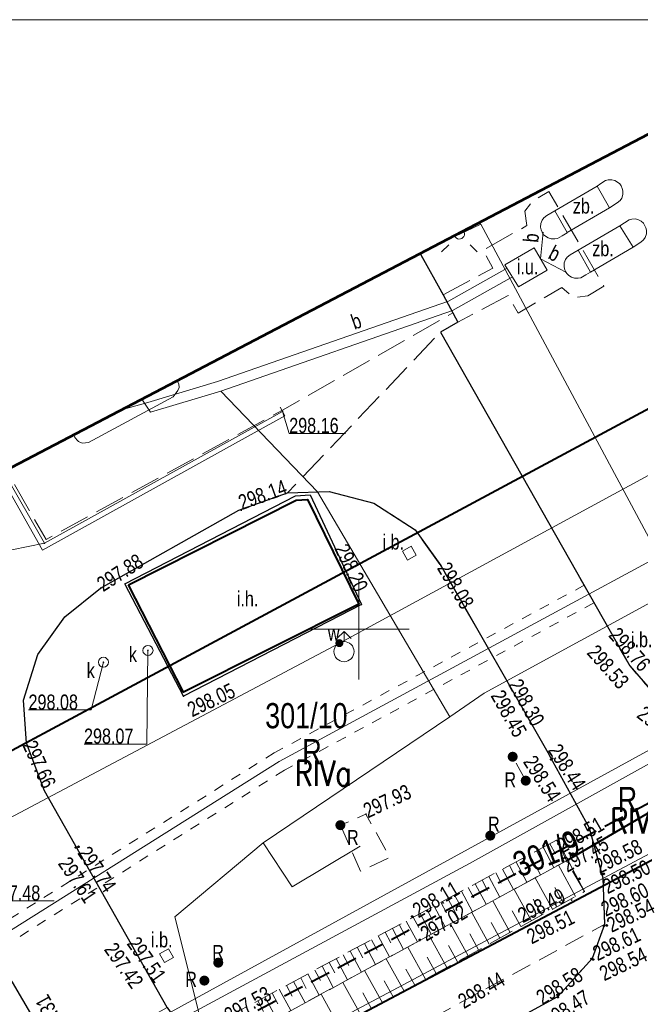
# Model space of a CAD drawing. Header units: metres. Extents: x 7437397 to 7437781, y 5556608 to 5556944.
# Tile 43 of 46: x 7437683 to 7437714, y 5556781 to 5556830. Entities that reach past the tile are written whole.
import ezdxf
from ezdxf.enums import TextEntityAlignment as Align

# ---------------------------------------------------------------- set-up
doc = ezdxf.new("R2010")
doc.units = ezdxf.units.M
doc.header["$MEASUREMENT"] = 0
for name, pattern in [('0.5_0.5', [1.5, 0.5, -0.5, 0.5]), ('BUBZ01-500', [1.75, 1.25, -0.5]), ('ib07_500', [1.5, 1, -0.5]), ('KTCR02-500', [1.5, 1, -0.5]), ('KTJZ01-500', [2, 1.5, -0.5])]:
    doc.linetypes.add(name, pattern=pattern)
doc.layers.get('0').update_dxf_attribs({"color": 250, "lineweight": 5})
for name, color, linetype, lineweight in [('513-Hydrant-SW', 7, 'Continuous', 5), ('_TABELKA', 7, 'Continuous', 15), ('BUBZ01', 250, 'Continuous', 5), ('BUIB02_01', 250, 'Continuous', 5), ('BUIB05_01', 250, 'Continuous', 5), ('EGBD03', 250, 'Continuous', 5), ('EGBK02', 250, 'Continuous', 5), ('EGBU01', 250, 'Continuous', 5), ('GAZ', 50, 'Continuous', 30), ('inna budowla (punkt)', 7, 'Continuous', 5), ('inna budowla (punkt)-Atr17', 7, 'Continuous', 5), ('inna budowla hydrotechniczna (powierzchnia)', 7, 'Continuous', 5), ('inna budowla hydrotechniczna (powierzchnia)-Atr17', 7, 'Continuous', 5), ('KTCR02', 250, 'Continuous', 5), ('KTJZ01', 250, 'Continuous', 5), ('KTKR01', 250, 'Continuous', 5), ('KTOK05_01', 250, 'Continuous', 5), ('MPZP', 250, 'Continuous', 5), ('odwodnienie liniowe (linia)', 7, 'Continuous', 5), ('punkt o określonej wysokości (sieć kanalizacyjna)', 7, 'Continuous', 5), ('punkt o określonej wysokości (sieć kanalizacyjna)-Atr2', 7, 'Continuous', 5), ('punkt wysokościowy naturalny', 7, 'Continuous', 5), ('punkt wysokościowy sztuczny', 7, 'Continuous', 5), ('reklama lub tablica informacyjna (linia)', 7, 'Continuous', 5), ('reklama lub tablica informacyjna (linia) - symbol', 7, 'Continuous', 5), ('reklama lub tablica informacyjna (punkt)', 7, 'Continuous', 5), ('reklama lub tablica informacyjna (punkt)-Atr17', 7, 'Continuous', 5), ('reklama lub tablica informacyjna - opis', 7, 'Continuous', 5), ('RTPW01', 250, 'Continuous', 5), ('RTPW02', 250, 'Continuous', 5), ('rzedne dla projektanta', 250, 'Continuous', 5), ('SUPE_01', 250, 'Continuous', 5), ('SUPG_01', 250, 'Continuous', 5), ('SUPT_01', 250, 'Continuous', 5), ('SUPW_01', 250, 'Continuous', 5), ('SUUS02', 250, 'Continuous', 5), ('SUUS06', 250, 'Continuous', 5), ('SUUS25_W', 250, 'Continuous', 5), ('Warstwa 1', 250, 'Continuous', 5), ('Warstwa 3', 250, 'Continuous', 5), ('właz okrągły - siec kanalizacyjna (punkt)', 7, 'Continuous', 5), ('właz okrągły - siec kanalizacyjna (punkt)-Atr17', 7, 'Continuous', 5)]:
    doc.layers.add(name, color=color, linetype=linetype, lineweight=lineweight)
doc.styles.get("Standard").update_dxf_attribs({"font": 'txt.shx', "width": 0.75})
doc.styles.add('Style-ksztalty', font='ksztalty.shx')
doc.styles.add('Style-WORKING', font='WORKING.shx')
doc.linetypes.add('KTOK05_01-500', pattern='A,3.75,[13,dgnlstyle-rozp_2015.shx,S=0.002778,R=0,X=0,Y=0],3.75', length=7.5)
doc.linetypes.add('us06-500', pattern='A,0.4,["^V",Style-ksztalty,S=0.5,R=0,X=0,Y=0],0', length=0.4)

# ---------------------------------------------------------------- blocks, each defined once
blk = doc.blocks.new('PW01')
at = {"layer": 'punkt wysokościowy naturalny', "linetype": 'Continuous', "lineweight": 13}
h = blk.add_hatch(color=0, dxfattribs=at)
edge = h.paths.add_edge_path()
edge.add_arc((0, 0), 0.45, 0, 360)
blk = doc.blocks.new('US22')
at = {"color": 0, "linetype": 'Continuous', "lineweight": 13, "ltscale": 10}
blk.add_circle((0, 0), 2.5, dxfattribs=at)
blk = doc.blocks.new('IB12')
at = {"color": 0, "linetype": 'Continuous', "lineweight": 13, "ltscale": 10}
for p, q in [((-2.5, -2.5), (-2.5, 2.5)), ((-2.5, 2.5), (2.5, 2.5)), ((2.5, -2.5), (2.5, 2.5)), ((-2.5, -2.5), (2.5, -2.5))]:
    blk.add_line(p, q, dxfattribs=at)
blk = doc.blocks.new('IB07')
at = {"linetype": 'Continuous', "lineweight": 13, "ltscale": 10}
h = blk.add_hatch(color=0, dxfattribs=at)
edge = h.paths.add_edge_path()
edge.add_arc((0, 0), 2.5, 0, 360)
blk = doc.blocks.new('PW02')
at = {"layer": 'punkt wysokościowy sztuczny', "linetype": 'Continuous', "lineweight": 13}
h = blk.add_hatch(color=0, dxfattribs=at)
edge = h.paths.add_edge_path()
edge.add_arc((0, 0), 0.45, 0, 360)
blk = doc.blocks.new('513')
at = {"layer": '513-Hydrant-SW', "color": 0, "linetype": 'Continuous', "lineweight": 13}
for p, q in [((0, 10), (-3.54, 6.46)), ((0, 5), (0, 10)), ((0, 10), (3.54, 6.46))]:
    blk.add_line(p, q, dxfattribs=at)
blk.add_circle((0, 0), 5, dxfattribs=at)
blk = doc.blocks.new('SUUS25')
at = {"layer": 'SUUS25_W', "linetype": 'Continuous', "lineweight": 0}
h = blk.add_hatch(color=250, dxfattribs=at)
edge = h.paths.add_edge_path()
edge.add_arc((0, 0), 0.2, 0, 360)

msp = doc.modelspace()

# ---------------------------------------------------------------- linework, layer by layer
at = {"color": 7, "linetype": 'Continuous', "lineweight": 13}
for p, q in [((7437704.46, 5556819.1), (7437704.107, 5556818.747)), ((7437704.46, 5556819.1), (7437704.107, 5556818.747)), ((7437705.521, 5556819.1), (7437705.874, 5556818.747)), ((7437705.521, 5556819.1), (7437705.874, 5556818.747))]:
    msp.add_line(p, q, dxfattribs=at)
at = {"color": 7, "linetype": 'Continuous', "lineweight": 13, "flags": 128}
for points in [[(7437712.44, 5556820.93), (7437712.819, 5556821.178), (7437712.961, 5556821.299), (7437713.043, 5556821.416), (7437713.105, 5556821.591), (7437713.102, 5556821.777), (7437713.068, 5556821.895), (7437713.012, 5556822.018), (7437712.952, 5556822.121), (7437712.836, 5556822.213), (7437712.709, 5556822.284), (7437712.559, 5556822.327), (7437712.375, 5556822.324), (7437712.242, 5556822.29), (7437712.007, 5556822.144), (7437711.83, 5556822.01)], [(7437712.44, 5556820.93), (7437712.819, 5556821.178), (7437712.961, 5556821.299), (7437713.043, 5556821.416), (7437713.105, 5556821.591), (7437713.102, 5556821.777), (7437713.068, 5556821.895), (7437713.012, 5556822.018), (7437712.952, 5556822.121), (7437712.836, 5556822.213), (7437712.709, 5556822.284), (7437712.559, 5556822.327), (7437712.375, 5556822.324), (7437712.242, 5556822.29), (7437712.007, 5556822.144), (7437711.83, 5556822.01)], [(7437709.72, 5556820.78), (7437709.33, 5556820.55), (7437709.183, 5556820.435), (7437709.095, 5556820.323), (7437709.025, 5556820.151), (7437709.02, 5556819.965), (7437709.048, 5556819.845), (7437709.098, 5556819.72), (7437709.153, 5556819.615), (7437709.265, 5556819.517), (7437709.388, 5556819.44), (7437709.536, 5556819.39), (7437709.72, 5556819.384), (7437709.855, 5556819.412), (7437710.096, 5556819.547), (7437710.33, 5556819.69)], [(7437709.72, 5556820.78), (7437709.33, 5556820.55), (7437709.183, 5556820.435), (7437709.095, 5556820.323), (7437709.025, 5556820.151), (7437709.02, 5556819.965), (7437709.048, 5556819.845), (7437709.098, 5556819.72), (7437709.153, 5556819.615), (7437709.265, 5556819.517), (7437709.388, 5556819.44), (7437709.536, 5556819.39), (7437709.72, 5556819.384), (7437709.855, 5556819.412), (7437710.096, 5556819.547), (7437710.33, 5556819.69)], [(7437713.61, 5556818.98), (7437713.989, 5556819.228), (7437714.131, 5556819.349), (7437714.213, 5556819.466), (7437714.275, 5556819.641), (7437714.272, 5556819.827), (7437714.238, 5556819.945), (7437714.182, 5556820.068), (7437714.122, 5556820.171), (7437714.006, 5556820.263), (7437713.879, 5556820.334), (7437713.729, 5556820.377), (7437713.545, 5556820.374), (7437713.412, 5556820.34), (7437713.177, 5556820.194), (7437712.95, 5556820.04)], [(7437713.61, 5556818.98), (7437713.989, 5556819.228), (7437714.131, 5556819.349), (7437714.213, 5556819.466), (7437714.275, 5556819.641), (7437714.272, 5556819.827), (7437714.238, 5556819.945), (7437714.182, 5556820.068), (7437714.122, 5556820.171), (7437714.006, 5556820.263), (7437713.879, 5556820.334), (7437713.729, 5556820.377), (7437713.545, 5556820.374), (7437713.412, 5556820.34), (7437713.177, 5556820.194), (7437712.95, 5556820.04)], [(7437709.14, 5556819.72), (7437709.02, 5556818.39), (7437710.27, 5556817.74)], [(7437709.14, 5556819.72), (7437709.02, 5556818.39), (7437710.27, 5556817.74)], [(7437710.88, 5556818.83), (7437710.49, 5556818.6), (7437710.343, 5556818.485), (7437710.255, 5556818.373), (7437710.185, 5556818.201), (7437710.18, 5556818.015), (7437710.208, 5556817.895), (7437710.258, 5556817.77), (7437710.313, 5556817.665), (7437710.425, 5556817.567), (7437710.548, 5556817.49), (7437710.696, 5556817.44), (7437710.88, 5556817.434), (7437711.015, 5556817.462), (7437711.256, 5556817.597), (7437711.49, 5556817.74)], [(7437710.88, 5556818.83), (7437710.49, 5556818.6), (7437710.343, 5556818.485), (7437710.255, 5556818.373), (7437710.185, 5556818.201), (7437710.18, 5556818.015), (7437710.208, 5556817.895), (7437710.258, 5556817.77), (7437710.313, 5556817.665), (7437710.425, 5556817.567), (7437710.548, 5556817.49), (7437710.696, 5556817.44), (7437710.88, 5556817.434), (7437711.015, 5556817.462), (7437711.256, 5556817.597), (7437711.49, 5556817.74)], [(7437707.35, 5556817.94), (7437704.44, 5556816.3), (7437692.98, 5556812.3), (7437689.52, 5556811.27), (7437688.34, 5556810.93)]]:
    msp.add_lwpolyline(points, dxfattribs=at)
for points in [[(7437709.72, 5556820.78), (7437710.34, 5556819.7), (7437712.44, 5556820.93), (7437711.83, 5556822.01), (7437709.72, 5556820.78)], [(7437709.72, 5556820.78), (7437710.34, 5556819.7), (7437712.44, 5556820.93), (7437711.83, 5556822.01), (7437709.72, 5556820.78)], [(7437712.95, 5556820.04), (7437713.61, 5556818.98), (7437711.49, 5556817.74), (7437710.88, 5556818.83), (7437712.95, 5556820.04)], [(7437712.95, 5556820.04), (7437713.61, 5556818.98), (7437711.49, 5556817.74), (7437710.88, 5556818.83), (7437712.95, 5556820.04)], [(7437707.25, 5556818.1), (7437707.92, 5556817.01), (7437709.35, 5556817.84), (7437708.69, 5556818.94), (7437707.25, 5556818.1)], [(7437707.25, 5556818.1), (7437707.92, 5556817.01), (7437709.35, 5556817.84), (7437708.69, 5556818.94), (7437707.25, 5556818.1)], [(7437690.974, 5556812.342), (7437685.838, 5556809.652), (7437685.876, 5556809.564), (7437685.938, 5556809.486), (7437686.01, 5556809.384), (7437686.085, 5556809.328), (7437686.18, 5556809.282), (7437686.282, 5556809.243), (7437686.58, 5556809.27), (7437690.779, 5556811.542), (7437690.838, 5556811.615), (7437691.008, 5556811.851), (7437691.071, 5556812.008), (7437691.057, 5556812.188), (7437690.995, 5556812.31), (7437690.974, 5556812.342)]]:
    msp.add_lwpolyline(points, close=True, dxfattribs=at)
msp.add_lwpolyline([(7437705.186, 5556819.785), (7437704.751, 5556819.557, 1.206521), (7437705.186, 5556819.785)], format="xyb", close=True, dxfattribs=at)
msp.add_lwpolyline([(7437705.186, 5556819.785), (7437704.751, 5556819.557, 1.206521), (7437705.186, 5556819.785)], format="xyb", close=True, dxfattribs=at)
at = {"color": 21, "linetype": 'Continuous', "lineweight": 13, "flags": 128}
msp.add_lwpolyline([(7437707.35, 5556817.94), (7437704.44, 5556816.3), (7437692.98, 5556812.3), (7437689.52, 5556811.27), (7437688.34, 5556810.93)], dxfattribs=at)
at = {"color": 1, "linetype": 'Continuous', "lineweight": 13, "flags": 128}
for points in [[(7437693.14, 5556811.82), (7437704.64, 5556815.84), (7437707.62, 5556817.51)], [(7437693.14, 5556811.82), (7437704.64, 5556815.84), (7437707.62, 5556817.51)], [(7437688.339, 5556810.962), (7437688.34, 5556810.93)], [(7437688.339, 5556810.962), (7437688.34, 5556810.93)]]:
    msp.add_lwpolyline(points, dxfattribs=at)
at = {"color": 21, "linetype": 'Continuous', "lineweight": 13, "flags": 128}
msp.add_lwpolyline([(7437690.974, 5556812.342), (7437685.838, 5556809.652), (7437685.876, 5556809.564), (7437685.938, 5556809.486), (7437686.01, 5556809.384), (7437686.085, 5556809.328), (7437686.18, 5556809.282), (7437686.282, 5556809.243), (7437686.58, 5556809.27), (7437690.779, 5556811.542), (7437690.838, 5556811.615), (7437691.008, 5556811.851), (7437691.071, 5556812.008), (7437691.057, 5556812.188), (7437690.995, 5556812.31), (7437690.974, 5556812.342)], close=True, dxfattribs=at)
at = {"layer": '_TABELKA', "color": 7}
msp.add_lwpolyline([(7437778.758, 5556830.276), (7437420.041, 5556830.276), (7437420.041, 5556625.276), (7437778.758, 5556625.276)], close=True, dxfattribs=at)
at = {"layer": 'BUBZ01', "color": 7, "linetype": 'BUBZ01-500', "lineweight": 13, "flags": 128}
for points in [[(7437693.29, 5556780.64), (7437709.84, 5556789.54), (7437710.3, 5556788.5), (7437693.92, 5556779.59), (7437693.29, 5556780.64)], [(7437693.92, 5556779.59), (7437710.3, 5556788.5), (7437711.19, 5556786.97), (7437694.71, 5556777.88), (7437693.92, 5556779.59)]]:
    msp.add_lwpolyline(points, close=True, dxfattribs=at)
at = {"layer": 'BUBZ01', "color": 7, "linetype": 'Continuous', "lineweight": 13, "flags": 128}
for points in [[(7437709.81, 5556789.52), (7437710.01, 5556789.15)], [(7437708.81, 5556788.99), (7437709.08, 5556788.48)], [(7437709.14, 5556789.17), (7437709.68, 5556788.16)], [(7437709.48, 5556789.35), (7437709.75, 5556788.85)], [(7437707.8, 5556788.44), (7437708.34, 5556787.44)], [(7437708.14, 5556788.62), (7437708.41, 5556788.12)], [(7437708.47, 5556788.81), (7437709.01, 5556787.8)], [(7437707.13, 5556788.08), (7437707.67, 5556787.07)], [(7437707.47, 5556788.26), (7437707.74, 5556787.76)], [(7437710.75, 5556786.73), (7437709.9, 5556788.28)], [(7437706.11, 5556787.54), (7437706.39, 5556787.03)], [(7437706.45, 5556787.72), (7437707, 5556786.7)], [(7437706.79, 5556787.9), (7437707.06, 5556787.39)], [(7437709.6, 5556786.1), (7437708.75, 5556787.65)], [(7437705.09, 5556786.99), (7437705.64, 5556785.97)], [(7437705.43, 5556787.17), (7437705.71, 5556786.66)], [(7437705.77, 5556787.35), (7437706.32, 5556786.34)], [(7437708.56, 5556785.52), (7437707.7, 5556787.08)], [(7437710.15, 5556786.39), (7437709.72, 5556787.17)], [(7437704.41, 5556786.62), (7437704.96, 5556785.6)], [(7437704.75, 5556786.8), (7437705.03, 5556786.29)], [(7437707.51, 5556784.94), (7437706.65, 5556786.51)], [(7437709.08, 5556785.81), (7437708.65, 5556786.59)], [(7437703.38, 5556786.07), (7437703.66, 5556785.55)], [(7437703.73, 5556786.25), (7437704.28, 5556785.22)], [(7437704.07, 5556786.44), (7437704.34, 5556785.92)], [(7437708.04, 5556785.23), (7437707.6, 5556786.01)], [(7437702.35, 5556785.51), (7437702.91, 5556784.48)], [(7437702.69, 5556785.7), (7437702.97, 5556785.18)], [(7437703.04, 5556785.88), (7437703.59, 5556784.85)], [(7437706.47, 5556784.36), (7437705.6, 5556785.94)], [(7437701.66, 5556785.14), (7437702.22, 5556784.1)], [(7437702, 5556785.33), (7437702.28, 5556784.81)], [(7437705.42, 5556783.78), (7437704.54, 5556785.37)], [(7437706.99, 5556784.65), (7437706.56, 5556785.44)], [(7437700.62, 5556784.58), (7437700.9, 5556784.06)], [(7437700.96, 5556784.77), (7437701.52, 5556783.73)], [(7437701.31, 5556784.95), (7437701.59, 5556784.43)], [(7437704.36, 5556783.2), (7437703.48, 5556784.79)], [(7437705.94, 5556784.08), (7437705.51, 5556784.87)], [(7437699.57, 5556784.02), (7437700.13, 5556782.97)], [(7437699.92, 5556784.21), (7437700.2, 5556783.68)], [(7437700.27, 5556784.39), (7437700.83, 5556783.35)], [(7437703.3, 5556782.62), (7437702.42, 5556784.21)], [(7437704.89, 5556783.49), (7437704.45, 5556784.29)], [(7437698.87, 5556783.64), (7437699.44, 5556782.59)], [(7437699.22, 5556783.83), (7437699.5, 5556783.3)], [(7437702.24, 5556782.03), (7437701.35, 5556783.63)], [(7437703.83, 5556782.91), (7437703.39, 5556783.71)], [(7437697.82, 5556783.07), (7437698.1, 5556782.55)], [(7437698.17, 5556783.26), (7437698.73, 5556782.21)], [(7437698.52, 5556783.45), (7437698.8, 5556782.93)], [(7437701.17, 5556781.44), (7437700.28, 5556783.05)], [(7437702.77, 5556782.32), (7437702.33, 5556783.12)], [(7437697.11, 5556782.69), (7437697.39, 5556782.16)], [(7437697.46, 5556782.88), (7437698.03, 5556781.83)], [(7437696.05, 5556782.12), (7437696.62, 5556781.06)], [(7437696.4, 5556782.31), (7437696.69, 5556781.78)], [(7437696.76, 5556782.5), (7437697.33, 5556781.44)], [(7437700.09, 5556780.85), (7437699.2, 5556782.46)], [(7437701.7, 5556781.74), (7437701.26, 5556782.54)], [(7437695.33, 5556781.74), (7437695.91, 5556780.67)], [(7437695.69, 5556781.93), (7437695.98, 5556781.4)], [(7437699.02, 5556780.26), (7437698.12, 5556781.88)], [(7437700.63, 5556781.15), (7437700.19, 5556781.95)], [(7437694.98, 5556781.55), (7437695.26, 5556781.01)]]:
    msp.add_lwpolyline(points, dxfattribs=at)
at = {"layer": 'BUIB02_01', "color": 7, "linetype": 'Continuous', "lineweight": 13}
msp.add_line((7437711.19, 5556786.97), (7437709.84, 5556789.54), dxfattribs=at)
at = {"layer": 'BUIB02_01', "color": 212, "linetype": 'Continuous', "lineweight": 40, "flags": 128}
msp.add_lwpolyline([(7437631.582, 5556743.722), (7437658.25, 5556758.524), (7437681.414, 5556770.995), (7437736.328, 5556800.083), (7437739.446, 5556801.87)], dxfattribs=at)
at = {"layer": 'BUIB05_01', "color": 7, "linetype": 'Continuous', "lineweight": 40, "flags": 128}
msp.add_lwpolyline([(7437722.03, 5556795.36), (7437710.3, 5556788.5)], dxfattribs=at)
at = {"layer": 'EGBD03', "color": 96, "linetype": 'Continuous', "lineweight": 13, "flags": 128}
for points in [[(7437685.08, 5556773.21), (7437736.16, 5556800.44)], [(7437683.04, 5556776.81), (7437717.56, 5556795.74)]]:
    msp.add_lwpolyline(points, dxfattribs=at)
at = {"layer": 'GAZ', "linetype": '0.5_0.5', "lineweight": 20}
for points in [[(7437711.182, 5556802.187), (7437695.798, 5556793.862), (7437680.964, 5556784.537), (7437665.529, 5556774.835)], [(7437711.658, 5556801.308), (7437696.302, 5556792.998), (7437681.496, 5556783.69), (7437665.646, 5556773.727)]]:
    msp.add_lwpolyline(points, dxfattribs=at)
at = {"layer": 'inna budowla hydrotechniczna (powierzchnia)', "color": 7, "linetype": 'Continuous', "lineweight": 30, "flags": 128}
msp.add_lwpolyline([(7437700.12, 5556801.23), (7437691.29, 5556796.68), (7437688.39, 5556802.26), (7437696.86, 5556806.62), (7437697.58, 5556806.67), (7437700.12, 5556801.23)], close=True, dxfattribs=at)
at = {"layer": 'KTCR02', "color": 7, "linetype": 'KTCR02-500', "lineweight": 13, "flags": 128}
msp.add_lwpolyline([(7437695.76, 5556776.41), (7437712.21, 5556785.35)], dxfattribs=at)
at = {"layer": 'KTJZ01', "color": 7, "linetype": 'KTJZ01-500', "lineweight": 13, "flags": 128}
for points in [[(7437704.18, 5556816.61), (7437706.65, 5556817.94), (7437706.16, 5556818.82), (7437708.34, 5556820.05), (7437708.23, 5556820.77), (7437708.62, 5556821.26), (7437709.42, 5556821.75), (7437712.16, 5556817.04), (7437711.36, 5556816.56), (7437710.65, 5556816.46), (7437710.07, 5556816.98), (7437707.9, 5556815.7), (7437707.4, 5556816.58), (7437704.91, 5556815.25)], [(7437487.24, 5556665.88), (7437500.01, 5556668.65), (7437509.93, 5556671.34), (7437514.81, 5556672.66), (7437528.54, 5556677.57), (7437546.18, 5556685.08), (7437562.31, 5556693.39), (7437575.78, 5556700.17), (7437584.6, 5556705.2), (7437599.33, 5556712.79), (7437607.41, 5556717.03), (7437624.22, 5556725.75), (7437636.91, 5556731.79), (7437639.91, 5556733.3), (7437648.13, 5556737.1), (7437664.08, 5556744.94), (7437674.41, 5556750.47), (7437695.47, 5556762.01), (7437726.23, 5556778.98), (7437745.592, 5556790.579), (7437740.524, 5556799.89), (7437726.071, 5556794.065), (7437721.424, 5556793.261), (7437718.653, 5556793.684), (7437716.454, 5556794.853), (7437714.78, 5556796.65), (7437713.44, 5556798.18), (7437704.05, 5556814.76), (7437696.46, 5556806.77), (7437698.53, 5556806.84), (7437700.74, 5556806.26), (7437702.79, 5556804.94), (7437704.06, 5556803.16), (7437709.44, 5556793.77), (7437711.44, 5556790.12), (7437712.13, 5556787.63), (7437712.21, 5556785.35), (7437711.59, 5556783.66), (7437709.87, 5556781.76), (7437701.28, 5556777.09), (7437699.42, 5556776.48), (7437697.78, 5556776.19), (7437695.76, 5556776.41), (7437693.65, 5556777.51), (7437692.09, 5556778.89), (7437690.49, 5556781.22), (7437685.25, 5556778.28), (7437686.1, 5556775.03), (7437686.085, 5556773.72), (7437685.81, 5556772.51), (7437685.3, 5556771.32), (7437684.475, 5556769.98), (7437683.43, 5556768.68), (7437682.12, 5556767.23), (7437680.52, 5556765.9), (7437679.609, 5556765.424), (7437667.4, 5556758.73), (7437656.58, 5556752.94), (7437646.03, 5556747.24), (7437635.04, 5556741.31), (7437625.46, 5556735.97), (7437617.31, 5556731.03), (7437610.73, 5556727.32), (7437599.83, 5556721.28), (7437592.56, 5556717.41), (7437581.48, 5556711.39), (7437572.19, 5556706.38), (7437570.63, 5556705.57), (7437559.43, 5556699.57), (7437555.27, 5556697.37), (7437547.58, 5556693.6), (7437542.1, 5556690.99), (7437536.78, 5556688.64), (7437527.13, 5556684.56), (7437524.75, 5556685.69), (7437522.99, 5556687.15), (7437521.44, 5556689.45), (7437520.46, 5556691.39), (7437515.43, 5556689.51), (7437516.09, 5556686.202), (7437515.98, 5556684.5), (7437514.73, 5556681.38), (7437513.55, 5556680.28), (7437512.1, 5556679.32), (7437507.87, 5556678.13), (7437498.81, 5556675.82), (7437492.9, 5556674.29)]]:
    msp.add_lwpolyline(points, dxfattribs=at)
msp.add_lwpolyline([(7437703.033, 5556818.657), (7437682.498, 5556807.902), (7437684.47, 5556804.46), (7437696.2, 5556810.88), (7437704.66, 5556815.72), (7437704.18, 5556816.61), (7437703.033, 5556818.657)], close=True, dxfattribs=at)
at = {"layer": 'KTKR01', "color": 7, "linetype": 'Continuous', "lineweight": 30, "flags": 128}
for points in [[(7437703.033, 5556818.657), (7437704.18, 5556816.61), (7437704.91, 5556815.25), (7437704.05, 5556814.76), (7437713.44, 5556798.18), (7437714.78, 5556796.65), (7437716.454, 5556794.853), (7437718.653, 5556793.684), (7437721.424, 5556793.261), (7437726.071, 5556794.065), (7437740.524, 5556799.89)], [(7437690.49, 5556781.22), (7437684.4, 5556791.98), (7437683.5, 5556794.35), (7437683.35, 5556796.48), (7437684.07, 5556798.75), (7437685.41, 5556800.61), (7437687.18, 5556802.04), (7437694.04, 5556805.91), (7437696.46, 5556806.77), (7437698.53, 5556806.84), (7437700.74, 5556806.26), (7437702.79, 5556804.94), (7437704.06, 5556803.16), (7437709.44, 5556793.77)], [(7437690.49, 5556781.22), (7437692.09, 5556778.89), (7437693.65, 5556777.51), (7437695.76, 5556776.41), (7437697.78, 5556776.19), (7437699.42, 5556776.48), (7437701.28, 5556777.09), (7437709.87, 5556781.76), (7437711.59, 5556783.66), (7437712.21, 5556785.35), (7437712.13, 5556787.63), (7437711.44, 5556790.12), (7437709.44, 5556793.77)], [(7437685.25, 5556778.28), (7437682.81, 5556782.48), (7437682.16, 5556783.33), (7437681.37, 5556784), (7437680.43, 5556784.44), (7437679.46, 5556784.67), (7437678.43, 5556784.63), (7437677.46, 5556784.41), (7437676.52, 5556783.95), (7437675.77, 5556783.33), (7437675.11, 5556782.48), (7437675.01, 5556781.56), (7437676.91, 5556778.17), (7437663.42, 5556770.45), (7437655.57, 5556765.98), (7437650.54, 5556774.83), (7437648.19, 5556778.92), (7437643.343, 5556787.396)]]:
    msp.add_lwpolyline(points, dxfattribs=at)
at = {"layer": 'KTOK05_01', "color": 7, "linetype": 'KTOK05_01-500', "lineweight": 40, "flags": 128}
msp.add_lwpolyline([(7437688.56, 5556802.21), (7437696.89, 5556806.41), (7437697.45, 5556806.44), (7437699.99, 5556801.24), (7437691.29, 5556796.87), (7437688.56, 5556802.21)], close=True, dxfattribs=at)
at = {"layer": 'MPZP', "color": 212, "linetype": 'KTOK05_01-500', "lineweight": 40, "flags": 128}
msp.add_lwpolyline([(7437480.35, 5556702.039), (7437498.164, 5556705.138), (7437519.727, 5556710.673), (7437570.307, 5556733.919), (7437638.513, 5556770.222), (7437729.943, 5556819.329)], dxfattribs=at)
at = {"layer": 'MPZP', "color": 212, "linetype": 'KTCR02-500', "lineweight": 40, "flags": 128}
msp.add_lwpolyline([(7437738.295, 5556803.984), (7437715.191, 5556791.784), (7437661.349, 5556763.226), (7437574.511, 5556717.006), (7437530.05, 5556696.506), (7437525.798, 5556698.029), (7437514.19, 5556719.761)], dxfattribs=at)
at = {"layer": 'odwodnienie liniowe (linia)', "color": 0, "linetype": 'us06-500', "lineweight": 13}
for p, q in [((7437696.089, 5556811.039), (7437696.21, 5556810.82)), ((7437696.21, 5556810.82), (7437696.331, 5556810.601))]:
    msp.add_line(p, q, dxfattribs=at)
at = {"layer": 'odwodnienie liniowe (linia)', "color": 0, "lineweight": 13, "flags": 128}
msp.add_lwpolyline([(7437696.331, 5556810.601), (7437684.295, 5556803.932), (7437682.138, 5556807.714)], dxfattribs=at)
at = {"layer": 'punkt o określonej wysokości (sieć kanalizacyjna)-Atr2', "color": 7, "flags": 128}
for points in [[(7437696.21, 5556810.82), (7437696.54, 5556809.73), (7437699.33, 5556809.73)], [(7437684.39, 5556804.27), (7437682.77, 5556803.95), (7437679.693, 5556803.95)], [(7437689.53, 5556798.95), (7437689.47, 5556794.3), (7437686.356, 5556794.3)], [(7437687.32, 5556798.36), (7437686.71, 5556795.99), (7437683.601, 5556795.99)], [(7437681.08, 5556785.33), (7437681.73, 5556786.51), (7437684.876, 5556786.51)]]:
    msp.add_lwpolyline(points, dxfattribs=at)
at = {"layer": 'reklama lub tablica informacyjna (linia)', "color": 7, "linetype": 'ib07_500', "lineweight": 13, "flags": 128}
msp.add_lwpolyline([(7437708.28, 5556792.48), (7437707.63, 5556793.67)], dxfattribs=at)
msp.add_lwpolyline([(7437699.08, 5556790.27), (7437700.08, 5556787.99), (7437701.53, 5556788.66), (7437700.35, 5556790.82), (7437699.08, 5556790.27)], close=True, dxfattribs=at)
at = {"layer": 'rzedne dla projektanta', "color": 7, "linetype": 'Continuous', "lineweight": 40}
for centre in [(7437709.54, 5556793.53), (7437709.59, 5556793.58), (7437711.41, 5556790.02), (7437711.45, 5556790.11), (7437685.95, 5556789.16), (7437686.08, 5556789.2), (7437709.9, 5556789.34), (7437710.12, 5556788.5), (7437710.95, 5556787.61), (7437712.06, 5556787.84), (7437712.16, 5556787.85), (7437702.64, 5556785.73), (7437712.15, 5556785.27), (7437712.31, 5556785.29), (7437703.03, 5556784.57), (7437711.54, 5556783.63), (7437711.62, 5556783.6), (7437709.86, 5556781.85), (7437709.87, 5556781.73)]:
    msp.add_circle(centre, 0.0225, dxfattribs=at)
at = {"layer": 'SUPE_01', "color": 1, "linetype": 'Continuous', "lineweight": 13}
msp.add_line((7437706.05, 5556820.12), (7437706.001, 5556820.212), dxfattribs=at)
at = {"layer": 'SUPE_01', "color": 1, "linetype": 'Continuous', "lineweight": 13, "flags": 128}
for points in [[(7437715.74, 5556802.03), (7437706.05, 5556820.12), (7437704.97, 5556819.61)], [(7437704.51, 5556795.65), (7437697.94, 5556806.82), (7437693.14, 5556811.82), (7437689.66, 5556810.79), (7437689.233, 5556811.43)], [(7437695.24, 5556789.39), (7437704.51, 5556795.65), (7437706.21, 5556796.82), (7437715.74, 5556802.03)], [(7437682.36, 5556779.95), (7437684.24, 5556776.8), (7437692.06, 5556780.97), (7437690.86, 5556785.72), (7437695.24, 5556789.39), (7437696.68, 5556787.2), (7437700.07, 5556789.23)]]:
    msp.add_lwpolyline(points, dxfattribs=at)
at = {"layer": 'SUPG_01', "color": 52, "linetype": 'Continuous', "lineweight": 13, "flags": 128}
msp.add_lwpolyline([(7437732.989, 5556813.733), (7437728.61, 5556811.05), (7437696.05, 5556793.43), (7437665.38, 5556774.15), (7437624.73, 5556752.297)], dxfattribs=at)
at = {"layer": 'SUPT_01', "color": 30, "linetype": 'Continuous', "lineweight": 13, "flags": 128}
msp.add_lwpolyline([(7437624.834, 5556744.449), (7437654.2, 5556760.54), (7437665.43, 5556766.7), (7437672.97, 5556770.83), (7437672.97, 5556770.83), (7437705.49, 5556788.37), (7437705.49, 5556788.37), (7437729.04, 5556801.46), (7437729.04, 5556801.46), (7437737.403, 5556805.623)], dxfattribs=at)
at = {"layer": 'SUPW_01', "color": 5, "linetype": 'Continuous', "lineweight": 13}
msp.add_line((7437678.49, 5556788.41), (7437699.03, 5556799.31), dxfattribs=at)
at = {"layer": 'SUPW_01', "color": 5, "linetype": 'Continuous', "lineweight": 13, "flags": 128}
msp.add_lwpolyline([(7437699.03, 5556799.31), (7437725.11, 5556813.48), (7437731.114, 5556817.177)], dxfattribs=at)
at = {"layer": 'SUUS06', "color": 7, "linetype": 'Continuous', "lineweight": 13, "flags": 128}
msp.add_lwpolyline([(7437696.21, 5556810.82), (7437684.39, 5556804.27), (7437682.353, 5556807.84)], dxfattribs=at)
at = {"layer": 'Warstwa 1', "color": 207, "linetype": 'Continuous', "lineweight": 53, "true_color": 0x6e1e6e, "flags": 128}
msp.add_lwpolyline([(7437466.384, 5556694.725), (7437479.253, 5556654.299), (7437507.556, 5556623.548), (7437507.556, 5556623.548), (7437761.553, 5556761.255), (7437724.258, 5556829.774), (7437466.384, 5556694.725)], close=True, dxfattribs=at)
at = {"layer": 'Warstwa 3', "color": 7, "linetype": 'Continuous', "lineweight": 0}
for p, q in [((7437700, 5556802.5), (7437700, 5556797.5)), ((7437697.5, 5556800), (7437702.5, 5556800))]:
    msp.add_line(p, q, dxfattribs=at)

# ---------------------------------------------------------------- block references
at = {"layer": 'inna budowla (punkt)', "color": 7, "linetype": 'Continuous', "lineweight": 13, "xscale": 0.1, "yscale": 0.1, "zscale": 0.1}
for p, rotation in [((7437702.5, 5556803.78), 119.745), ((7437690.45, 5556783.79), 29.671)]:
    msp.add_blockref('IB12', p, dxfattribs=dict(at, rotation=rotation))
at = {"layer": 'punkt o określonej wysokości (sieć kanalizacyjna)', "color": 7, "linetype": 'Continuous', "lineweight": 13, "xscale": 0.1, "yscale": 0.1, "zscale": 0.1}
for p in [(7437696.21, 5556810.82), (7437684.39, 5556804.27), (7437689.53, 5556798.95), (7437687.32, 5556798.36)]:
    msp.add_blockref('PW01', p, dxfattribs=at)
at = {"layer": 'reklama lub tablica informacyjna (linia) - symbol', "color": 7, "linetype": 'Continuous', "lineweight": 13, "xscale": 0.1, "yscale": 0.1, "zscale": 0.1}
for p in [(7437707.63, 5556793.67), (7437708.28, 5556792.48), (7437699.08, 5556790.27), (7437699.08, 5556790.27)]:
    msp.add_blockref('IB07', p, dxfattribs=at)
at = {"layer": 'reklama lub tablica informacyjna (punkt)', "color": 7, "linetype": 'Continuous', "lineweight": 13, "xscale": 0.1, "yscale": 0.1, "zscale": 0.1}
for p in [(7437706.52, 5556789.75), (7437693.02, 5556783.44), (7437692.33, 5556782.55)]:
    msp.add_blockref('IB07', p, dxfattribs=at)
at = {"layer": 'RTPW02', "color": 7, "linetype": 'Continuous', "lineweight": 13, "xscale": 0.1, "yscale": 0.1, "zscale": 0.1}
for p in [(7437694.16, 5556805.91), (7437704.06, 5556803.16), (7437687.18, 5556802.04), (7437700.12, 5556801.23), (7437691.29, 5556796.68), (7437683.5, 5556794.35), (7437700.35, 5556790.82), (7437710.3, 5556788.5), (7437710.56, 5556786.55), (7437709.87, 5556781.76)]:
    msp.add_blockref('PW02', p, dxfattribs=at)
at = {"layer": 'SUUS02', "color": 7, "linetype": 'Continuous', "lineweight": 13, "xscale": 0.1, "yscale": 0.1, "zscale": 0.1}
msp.add_blockref('513', (7437699.26, 5556798.89), dxfattribs=at)
at = {"layer": 'SUUS25_W', "color": 7, "linetype": 'Continuous', "lineweight": 0}
msp.add_blockref('SUUS25', (7437699.03, 5556799.31), dxfattribs=at)
at = {"layer": 'właz okrągły - siec kanalizacyjna (punkt)', "color": 7, "linetype": 'Continuous', "lineweight": 13, "xscale": 0.1, "yscale": 0.1, "zscale": 0.1}
for p in [(7437689.53, 5556798.95), (7437687.32, 5556798.36)]:
    msp.add_blockref('US22', p, dxfattribs=at)

# ---------------------------------------------------------------- texts
at = {"color": 7, "linetype": 'Continuous', "lineweight": 13, "style": 'Style-WORKING', "width": 0.8}
for s, p in [('zb.', (7437710.617, 5556820.647)), ('zb.', (7437710.617, 5556820.647)), ('zb.', (7437711.58, 5556818.528)), ('zb.', (7437711.58, 5556818.528)), ('i.u.', (7437707.836, 5556817.627)), ('i.u.', (7437707.836, 5556817.627))]:
    msp.add_text(s, height=0.75, dxfattribs=at).set_placement(p)
for rotation, p in [(84.8444, (7437708.923, 5556819.406)), (84.8444, (7437708.924, 5556819.408)), (332.5256, (7437709.537, 5556818.333)), (332.5256, (7437709.539, 5556818.332)), (19.241, (7437699.99, 5556814.945))]:
    msp.add_text('b', height=0.75, rotation=rotation, dxfattribs=at).set_placement(p, align=Align.CENTER)
at = {"layer": 'EGBD03', "color": 96, "linetype": 'Continuous', "lineweight": 30, "insert": (7437695.347, 5556795.066), "char_height": 1.25, "attachment_point": 7, "line_spacing_factor": 0.6}
msp.add_mtext('\\FWORKING_1250;\\H1x;\\W0.8;301/10', dxfattribs=at)
at = {"layer": 'EGBD03', "color": 96, "linetype": 'Continuous', "lineweight": 30, "insert": (7437707.984, 5556787.653), "char_height": 1.25, "attachment_point": 7, "rotation": 21.7267, "line_spacing_factor": 0.6}
msp.add_mtext('\\FWORKING_1250;\\H1x;\\W0.8;301/9', dxfattribs=at)
at = {"layer": 'EGBK02', "color": 96, "linetype": 'Continuous', "lineweight": 30, "width": 0.8}
for p in [(7437696.809, 5556793.481), (7437712.465, 5556791.108)]:
    msp.add_text('RIVa', height=1.25, dxfattribs=at).set_placement(p, align=Align.TOP_LEFT)
at = {"layer": 'EGBU01', "color": 96, "linetype": 'Continuous', "lineweight": 30, "char_height": 1.25, "attachment_point": 7, "line_spacing_factor": 0.6}
for insert in [(7437697.189, 5556793.296), (7437712.846, 5556790.923)]:
    msp.add_mtext('\\FWORKING_1250;\\H1x;\\W0.8;R', dxfattribs=dict(at, insert=insert))
at = {"layer": 'inna budowla (punkt)-Atr17', "color": 7, "char_height": 0.75, "attachment_point": 7, "line_spacing_factor": 0.6}
for insert in [(7437701.17, 5556803.95), (7437713.5, 5556799.1), (7437689.68, 5556784.19)]:
    msp.add_mtext('\\FWORKING_1250;\\H1x;\\W0.8;i.b.', dxfattribs=dict(at, insert=insert))
at = {"layer": 'inna budowla hydrotechniczna (powierzchnia)-Atr17', "color": 7, "insert": (7437693.94, 5556801.14), "char_height": 0.75, "attachment_point": 7, "line_spacing_factor": 0.6}
msp.add_mtext('\\FWORKING_1250;\\H1x;\\W0.8;i.h.', dxfattribs=at)
at = {"layer": 'punkt o określonej wysokości (sieć kanalizacyjna)-Atr2', "color": 36, "char_height": 0.75, "attachment_point": 7, "line_spacing_factor": 0.6}
for s, insert in [('\\FWORKING_1250;\\H1x;\\W0.8;298.16', (7437696.54, 5556809.738)), ('\\FWORKING_1250;\\H1x;\\W0.8;298.08', (7437683.601, 5556795.998)), ('\\FWORKING_1250;\\H1x;\\W0.8;298.07', (7437686.356, 5556794.308)), ('\\FWORKING_1250;\\H1x;\\W0.8;297.48', (7437681.73, 5556786.518))]:
    msp.add_mtext(s, dxfattribs=dict(at, insert=insert))
at = {"layer": 'reklama lub tablica informacyjna (punkt)-Atr17', "color": 7, "char_height": 0.75, "attachment_point": 7, "line_spacing_factor": 0.6}
for insert in [(7437706.41, 5556789.94), (7437692.72, 5556783.57), (7437691.38, 5556782.24)]:
    msp.add_mtext('\\FWORKING_1250;\\H1x;\\W0.8;R', dxfattribs=dict(at, insert=insert))
at = {"layer": 'reklama lub tablica informacyjna - opis', "color": 7, "linetype": 'Continuous', "lineweight": 13, "char_height": 0.75, "attachment_point": 7, "line_spacing_factor": 0.6}
for insert in [(7437707.22, 5556792.15), (7437699.41, 5556789.28)]:
    msp.add_mtext('\\FWORKING_1250;\\H1x;\\W0.8;R', dxfattribs=dict(at, insert=insert))
at = {"layer": 'RTPW01', "color": 7, "linetype": 'Continuous', "lineweight": 13, "char_height": 0.75, "attachment_point": 7, "line_spacing_factor": 0.6}
for s, insert, rotation in [('\\FWORKING_1250;\\H1x;\\W0.8;298.14', (7437694.195, 5556805.905), 19.759), ('\\FWORKING_1250;\\H1x;\\W0.8;298.20', (7437698.763, 5556804.005), 294.948), ('\\FWORKING_1250;\\H1x;\\W0.8;297.88', (7437687.315, 5556801.829), 32.632), ('\\FWORKING_1250;\\H1x;\\W0.8;298.08', (7437703.845, 5556803.032), 300.71), ('\\FWORKING_1250;\\H1x;\\W0.8;298.05', (7437691.728, 5556795.614), 25.534), ('\\FWORKING_1250;\\H1x;\\W0.8;297.66', (7437683.273, 5556794.245), 294.904), ('\\FWORKING_1250;\\H1x;\\W0.8;297.93', (7437700.457, 5556790.594), 25.329), ('\\FWORKING_1250;\\H1x;\\W0.8;298.51', (7437708.581, 5556784.336), 26.316)]:
    msp.add_mtext(s, dxfattribs=dict(at, insert=insert, rotation=rotation))
at = {"layer": 'rzedne dla projektanta', "color": 7, "linetype": 'Continuous', "lineweight": 0, "char_height": 0.75, "attachment_point": 7, "line_spacing_factor": 0.6}
for s, insert, rotation in [('\\FWORKING_1250;\\H1x;\\W0.8; 298.76', (7437712.194, 5556799.831), 311.5904), ('\\FWORKING_1250;\\H1x;\\W0.8; 298.53', (7437711.119, 5556798.964), 311.5904), ('\\FWORKING_1250;\\H1x;\\W0.8; 298.30', (7437707.278, 5556797.44), 299.2845), ('\\FWORKING_1250;\\H1x;\\W0.8; 298.45', (7437706.401, 5556796.892), 299.2845), ('\\FWORKING_1250;\\H1x;\\W0.8; 298.64', (7437713.557, 5556795.785), 322.0776), ('\\FWORKING_1250;\\H1x;\\W0.8; 298.44', (7437709.228, 5556794.168), 302.6034), ('\\FWORKING_1250;\\H1x;\\W0.8; 298.54', (7437707.994, 5556793.596), 302.6034), ('\\FWORKING_1250;\\H1x;\\W0.8; 298.51', (7437709.916, 5556788.74), 29.7335), ('\\FWORKING_1250;\\H1x;\\W0.8; 297.74', (7437685.873, 5556789.06), 304.0283), ('\\FWORKING_1250;\\H1x;\\W0.8; 297.45', (7437710.157, 5556787.783), 29.7335), ('\\FWORKING_1250;\\H1x;\\W0.8; 298.58', (7437711.752, 5556787.736), 26.4795), ('\\FWORKING_1250;\\H1x;\\W0.8; 297.61', (7437684.903, 5556788.539), 304.0283), ('\\FWORKING_1250;\\H1x;\\W0.8; 298.50', (7437712.151, 5556786.727), 26.2344), ('\\FWORKING_1250;\\H1x;\\W0.8; 298.11', (7437702.767, 5556785.515), 30.5979), ('\\FWORKING_1250;\\H1x;\\W0.8; 298.49', (7437707.937, 5556785.29), 26.4795), ('\\FWORKING_1250;\\H1x;\\W0.8; 298.60', (7437712.055, 5556785.608), 25.6332), ('\\FWORKING_1250;\\H1x;\\W0.8; 298.54', (7437712.346, 5556784.813), 25.6332), ('\\FWORKING_1250;\\H1x;\\W0.8; 297.02', (7437703.157, 5556784.355), 30.5979), ('\\FWORKING_1250;\\H1x;\\W0.8; 298.61', (7437711.648, 5556783.405), 25.6332), ('\\FWORKING_1250;\\H1x;\\W0.8; 297.42', (7437687.186, 5556784.266), 305.1794), ('\\FWORKING_1250;\\H1x;\\W0.8; 297.51', (7437688.316, 5556784.556), 305.1794), ('\\FWORKING_1250;\\H1x;\\W0.8; 298.54', (7437711.98, 5556782.405), 25.6332), ('\\FWORKING_1250;\\H1x;\\W0.8; 298.58', (7437708.928, 5556781.189), 32.1488), ('\\FWORKING_1250;\\H1x;\\W0.8; 298.44', (7437705.027, 5556781.005), 30.5979), ('\\FWORKING_1250;\\H1x;\\W0.8; 297.53', (7437693.414, 5556780.323), 29.7349), ('\\FWORKING_1250;\\H1x;\\W0.8; 297.31', (7437685.854, 5556779.593), 118.9033), ('\\FWORKING_1250;\\H1x;\\W0.8; 298.47', (7437709.292, 5556780.063), 32.1488)]:
    msp.add_mtext(s, dxfattribs=dict(at, insert=insert, rotation=rotation))
at = {"layer": 'SUUS25_W', "color": 7, "linetype": 'Continuous', "lineweight": 13, "insert": (7437698.458, 5556799.437), "char_height": 0.75, "attachment_point": 7, "line_spacing_factor": 0.6}
msp.add_mtext('\\FWORKING;\\H1x;\\W0.8;w', dxfattribs=at)
at = {"layer": 'właz okrągły - siec kanalizacyjna (punkt)-Atr17', "color": 7, "char_height": 0.75, "attachment_point": 7, "line_spacing_factor": 0.6}
for insert in [(7437688.58, 5556798.38), (7437686.49, 5556797.58)]:
    msp.add_mtext('\\FWORKING_1250;\\H1x;\\W0.8;k', dxfattribs=dict(at, insert=insert))

doc.saveas('drawing.dxf')
